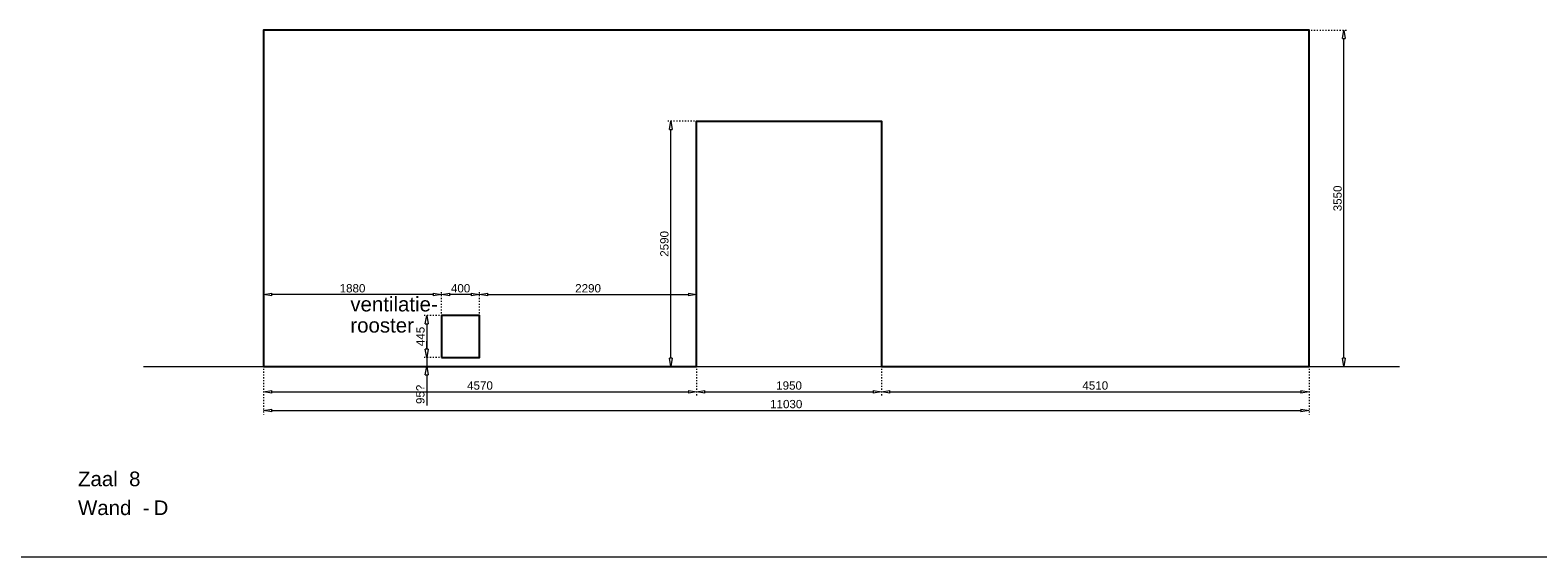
# Model space of a CAD drawing. Header units: millimetres. Extents: x 91086 to 300562, y -68316 to 28747.
# Tile 51 of 61: x 268740 to 284643, y -63265 to -57708. Entities that reach past the tile are written whole.
import ezdxf

# ---------------------------------------------------------------- set-up
doc = ezdxf.new("R2010")
doc.units = ezdxf.units.MM
doc.linetypes.add('ACAD_ISO03W100', pattern=[30, 12, -18])
doc.layers.get('Defpoints').update_dxf_attribs({"lineweight": 0})
for name, color, linetype, lineweight in [('25-Staal-B', 150, 'Continuous', 25), ('^ 0-Staal-txt', 7, 'Continuous', 0), ('Layer1', 252, 'Continuous', 0)]:
    doc.layers.add(name, color=color, linetype=linetype, lineweight=lineweight)
doc.layers.add('DIM-DIM', color=7, linetype='Continuous')
doc.styles.add('Arial', font='arial.ttf')
doc.dimstyles.new('dim-11', dxfattribs={"dimscale": 35, "dimtxt": 2.5, "dimasz": 2.5, "dimexe": 1.25, "dimexo": 0.625, "dimtad": 1, "dimdec": 0, "dimtxsty": 'Arial', "dimblk": 'CLOSEDBLANK', "dimcen": 3, "dimclrd": 252, "dimclre": 252, "dimclrt": 7, "dimadec": 0, "dimazin": 0, "dimtfac": 1, "dimtdec": 0, "dimtmove": 0, "dimatfit": 3, "dimldrblk": 'CLOSEDBLANK', "dimfxl": 1, "dimlwd": 0, "dimlwe": 0, "dimarcsym": 0})

# ---------------------------------------------------------------- blocks, each defined once
blk = doc.blocks.new('_ClosedBlank')
at = {"color": 0, "linetype": 'ByBlock', "lineweight": -2}
for p, q in [((-1, 0.17), (0, 0)), ((-1, 0.17), (-1, -0.17)), ((0, 0), (-1, -0.17))]:
    blk.add_line(p, q, dxfattribs=at)
blk = doc.blocks.new('*D373')
at = {"layer": 'Defpoints', "color": 0, "transparency": 16777216}
for p in [(271200, -61258), (275770, -61258), (275770, -61524)]:
    blk.add_point(p, dxfattribs=at)
at = {"layer": 'DIM-DIM', "color": 252, "linetype": 'ACAD_ISO03W100', "lineweight": 0, "transparency": 16777216}
for p, q in [((271200, -61280), (271200, -61568)), ((275770, -61280), (275770, -61568))]:
    blk.add_line(p, q, dxfattribs=at)
at = {"layer": 'DIM-DIM', "color": 252, "lineweight": 0, "transparency": 16777216}
blk.add_line((271287, -61524), (275682, -61524), dxfattribs=at)
at = {"layer": 'DIM-DIM', "color": 252, "lineweight": 0, "transparency": 16777216, "xscale": 87.5, "yscale": 87.5, "zscale": 87.5, "rotation": 180}
blk.add_blockref('_ClosedBlank', (271200, -61524), dxfattribs=at)
at = {"layer": 'DIM-DIM', "color": 252, "lineweight": 0, "transparency": 16777216, "xscale": 87.5, "yscale": 87.5, "zscale": 87.5}
blk.add_blockref('_ClosedBlank', (275770, -61524), dxfattribs=at)
at = {"layer": 'DIM-DIM', "color": 7, "transparency": 16777216, "insert": (273485, -61458), "char_height": 87.5, "attachment_point": 5, "style": 'Arial'}
blk.add_mtext('4570', dxfattribs=at)
blk = doc.blocks.new('*D374')
at = {"layer": 'Defpoints', "color": 0, "transparency": 16777216}
for p in [(271200, -61258), (282230, -61258), (282230, -61721)]:
    blk.add_point(p, dxfattribs=at)
at = {"layer": 'DIM-DIM', "color": 252, "linetype": 'ACAD_ISO03W100', "lineweight": 0, "transparency": 16777216}
for p, q in [((271200, -61280), (271200, -61765)), ((282230, -61280), (282230, -61765))]:
    blk.add_line(p, q, dxfattribs=at)
at = {"layer": 'DIM-DIM', "color": 252, "lineweight": 0, "transparency": 16777216}
blk.add_line((271287, -61721), (282142, -61721), dxfattribs=at)
at = {"layer": 'DIM-DIM', "color": 252, "lineweight": 0, "transparency": 16777216, "xscale": 87.5, "yscale": 87.5, "zscale": 87.5, "rotation": 180}
blk.add_blockref('_ClosedBlank', (271200, -61721), dxfattribs=at)
at = {"layer": 'DIM-DIM', "color": 252, "lineweight": 0, "transparency": 16777216, "xscale": 87.5, "yscale": 87.5, "zscale": 87.5}
blk.add_blockref('_ClosedBlank', (282230, -61721), dxfattribs=at)
at = {"layer": 'DIM-DIM', "color": 7, "transparency": 16777216, "insert": (276715, -61654), "char_height": 87.5, "attachment_point": 5, "style": 'Arial'}
blk.add_mtext('11030', dxfattribs=at)
blk = doc.blocks.new('*D375')
at = {"layer": 'Defpoints', "color": 0, "transparency": 16777216}
for p in [(275770, -61258), (277720, -61258), (277720, -61524)]:
    blk.add_point(p, dxfattribs=at)
at = {"layer": 'DIM-DIM', "color": 252, "linetype": 'ACAD_ISO03W100', "lineweight": 0, "transparency": 16777216}
for p, q in [((275770, -61280), (275770, -61568)), ((277720, -61280), (277720, -61568))]:
    blk.add_line(p, q, dxfattribs=at)
at = {"layer": 'DIM-DIM', "color": 252, "lineweight": 0, "transparency": 16777216}
blk.add_line((275857, -61524), (277632, -61524), dxfattribs=at)
at = {"layer": 'DIM-DIM', "color": 252, "lineweight": 0, "transparency": 16777216, "xscale": 87.5, "yscale": 87.5, "zscale": 87.5, "rotation": 180}
blk.add_blockref('_ClosedBlank', (275770, -61524), dxfattribs=at)
at = {"layer": 'DIM-DIM', "color": 252, "lineweight": 0, "transparency": 16777216, "xscale": 87.5, "yscale": 87.5, "zscale": 87.5}
blk.add_blockref('_ClosedBlank', (277720, -61524), dxfattribs=at)
at = {"layer": 'DIM-DIM', "color": 7, "transparency": 16777216, "insert": (276745, -61458), "char_height": 87.5, "attachment_point": 5, "style": 'Arial'}
blk.add_mtext('1950', dxfattribs=at)
blk = doc.blocks.new('*D376')
at = {"layer": 'Defpoints', "color": 0, "transparency": 16777216}
for p in [(277720, -61258), (282230, -61258), (282230, -61524)]:
    blk.add_point(p, dxfattribs=at)
at = {"layer": 'DIM-DIM', "color": 252, "linetype": 'ACAD_ISO03W100', "lineweight": 0, "transparency": 16777216}
for p, q in [((277720, -61280), (277720, -61568)), ((282230, -61280), (282230, -61568))]:
    blk.add_line(p, q, dxfattribs=at)
at = {"layer": 'DIM-DIM', "color": 252, "lineweight": 0, "transparency": 16777216}
blk.add_line((277807, -61524), (282142, -61524), dxfattribs=at)
at = {"layer": 'DIM-DIM', "color": 252, "lineweight": 0, "transparency": 16777216, "xscale": 87.5, "yscale": 87.5, "zscale": 87.5, "rotation": 180}
blk.add_blockref('_ClosedBlank', (277720, -61524), dxfattribs=at)
at = {"layer": 'DIM-DIM', "color": 252, "lineweight": 0, "transparency": 16777216, "xscale": 87.5, "yscale": 87.5, "zscale": 87.5}
blk.add_blockref('_ClosedBlank', (282230, -61524), dxfattribs=at)
at = {"layer": 'DIM-DIM', "color": 7, "transparency": 16777216, "insert": (279975, -61458), "char_height": 87.5, "attachment_point": 5, "style": 'Arial'}
blk.add_mtext('4510', dxfattribs=at)
blk = doc.blocks.new('*D516')
at = {"layer": '25-Staal-B', "color": 252, "linetype": 'ACAD_ISO03W100', "lineweight": 0, "transparency": 16777216}
for p, q in [((275748, -58668), (275453, -58668)), ((275748, -61258), (275453, -61258))]:
    blk.add_line(p, q, dxfattribs=at)
at = {"layer": '25-Staal-B', "color": 252, "lineweight": 0, "transparency": 16777216}
blk.add_line((275497, -61170), (275497, -58755), dxfattribs=at)
at = {"layer": 'Defpoints', "color": 0, "transparency": 16777216}
for p in [(275497, -58668), (275770, -58668), (275770, -61258)]:
    blk.add_point(p, dxfattribs=at)
at = {"layer": '25-Staal-B', "color": 252, "lineweight": 0, "transparency": 16777216, "xscale": 87.5, "yscale": 87.5, "zscale": 87.5}
for p, rotation in [((275497, -58668), 90), ((275497, -61258), 270)]:
    blk.add_blockref('_ClosedBlank', p, dxfattribs=dict(at, rotation=rotation))
at = {"layer": '25-Staal-B', "color": 7, "transparency": 16777216, "insert": (275430, -59963), "char_height": 87.5, "attachment_point": 5, "rotation": 90, "style": 'Arial'}
blk.add_mtext('2590', dxfattribs=at)
blk = doc.blocks.new('*D517')
at = {"layer": '25-Staal-B', "color": 252, "linetype": 'ACAD_ISO03W100', "lineweight": 0, "transparency": 16777216}
for p, q in [((282252, -57708), (282641, -57708)), ((282252, -61258), (282641, -61258))]:
    blk.add_line(p, q, dxfattribs=at)
at = {"layer": '25-Staal-B', "color": 252, "lineweight": 0, "transparency": 16777216}
blk.add_line((282597, -61170), (282597, -57795), dxfattribs=at)
at = {"layer": 'Defpoints', "color": 0, "transparency": 16777216}
for p in [(282230, -57708), (282597, -57708), (282230, -61258)]:
    blk.add_point(p, dxfattribs=at)
at = {"layer": '25-Staal-B', "color": 252, "lineweight": 0, "transparency": 16777216, "xscale": 87.5, "yscale": 87.5, "zscale": 87.5}
for p, rotation in [((282597, -57708), 90), ((282597, -61258), 270)]:
    blk.add_blockref('_ClosedBlank', p, dxfattribs=dict(at, rotation=rotation))
at = {"layer": '25-Staal-B', "color": 7, "transparency": 16777216, "insert": (282531, -59483), "char_height": 87.5, "attachment_point": 5, "rotation": 90, "style": 'Arial'}
blk.add_mtext('3550', dxfattribs=at)
blk = doc.blocks.new('*D377')
at = {"layer": 'Defpoints', "color": 0, "transparency": 16777216}
for p in [(271200, -60498), (271200, -60718), (273080, -60718)]:
    blk.add_point(p, dxfattribs=at)
at = {"layer": 'DIM-DIM', "color": 252, "linetype": 'ACAD_ISO03W100', "lineweight": 0, "transparency": 16777216}
for p, q in [((271200, -60696), (271200, -60455)), ((273080, -60696), (273080, -60455))]:
    blk.add_line(p, q, dxfattribs=at)
at = {"layer": 'DIM-DIM', "color": 252, "lineweight": 0, "transparency": 16777216}
blk.add_line((272992, -60498), (271287, -60498), dxfattribs=at)
at = {"layer": 'DIM-DIM', "color": 252, "lineweight": 0, "transparency": 16777216, "xscale": 87.5, "yscale": 87.5, "zscale": 87.5, "rotation": 180}
blk.add_blockref('_ClosedBlank', (271200, -60498), dxfattribs=at)
at = {"layer": 'DIM-DIM', "color": 252, "lineweight": 0, "transparency": 16777216, "xscale": 87.5, "yscale": 87.5, "zscale": 87.5}
blk.add_blockref('_ClosedBlank', (273080, -60498), dxfattribs=at)
at = {"layer": 'DIM-DIM', "color": 7, "transparency": 16777216, "insert": (272140, -60432), "char_height": 87.5, "attachment_point": 5, "style": 'Arial'}
blk.add_mtext('1880', dxfattribs=at)
blk = doc.blocks.new('*D518')
at = {"layer": 'Defpoints', "color": 0, "transparency": 16777216}
for p in [(273080, -60498), (273080, -60718), (273480, -60718)]:
    blk.add_point(p, dxfattribs=at)
at = {"layer": 'DIM-DIM', "color": 252, "linetype": 'ACAD_ISO03W100', "lineweight": 0, "transparency": 16777216}
for p, q in [((273080, -60696), (273080, -60455)), ((273480, -60696), (273480, -60455))]:
    blk.add_line(p, q, dxfattribs=at)
at = {"layer": 'DIM-DIM', "color": 252, "lineweight": 0, "transparency": 16777216}
blk.add_line((273392, -60498), (273167, -60498), dxfattribs=at)
at = {"layer": 'DIM-DIM', "color": 252, "lineweight": 0, "transparency": 16777216, "xscale": 87.5, "yscale": 87.5, "zscale": 87.5, "rotation": 180}
blk.add_blockref('_ClosedBlank', (273080, -60498), dxfattribs=at)
at = {"layer": 'DIM-DIM', "color": 252, "lineweight": 0, "transparency": 16777216, "xscale": 87.5, "yscale": 87.5, "zscale": 87.5}
blk.add_blockref('_ClosedBlank', (273480, -60498), dxfattribs=at)
at = {"layer": 'DIM-DIM', "color": 7, "transparency": 16777216, "insert": (273280, -60432), "char_height": 87.5, "attachment_point": 5, "style": 'Arial'}
blk.add_mtext('400', dxfattribs=at)
blk = doc.blocks.new('*D519')
at = {"layer": 'Defpoints', "color": 0, "transparency": 16777216}
for p in [(275770, -60498), (273480, -60718), (275770, -60718)]:
    blk.add_point(p, dxfattribs=at)
at = {"layer": 'DIM-DIM', "color": 252, "linetype": 'ACAD_ISO03W100', "lineweight": 0, "transparency": 16777216}
for p, q in [((273480, -60696), (273480, -60455)), ((275770, -60696), (275770, -60455))]:
    blk.add_line(p, q, dxfattribs=at)
at = {"layer": 'DIM-DIM', "color": 252, "lineweight": 0, "transparency": 16777216}
blk.add_line((273567, -60498), (275682, -60498), dxfattribs=at)
at = {"layer": 'DIM-DIM', "color": 252, "lineweight": 0, "transparency": 16777216, "xscale": 87.5, "yscale": 87.5, "zscale": 87.5, "rotation": 180}
blk.add_blockref('_ClosedBlank', (273480, -60498), dxfattribs=at)
at = {"layer": 'DIM-DIM', "color": 252, "lineweight": 0, "transparency": 16777216, "xscale": 87.5, "yscale": 87.5, "zscale": 87.5}
blk.add_blockref('_ClosedBlank', (275770, -60498), dxfattribs=at)
at = {"layer": 'DIM-DIM', "color": 7, "transparency": 16777216, "insert": (274625, -60432), "char_height": 87.5, "attachment_point": 5, "style": 'Arial'}
blk.add_mtext('2290', dxfattribs=at)
blk = doc.blocks.new('*D520')
at = {"layer": '25-Staal-B', "color": 252, "linetype": 'ACAD_ISO03W100', "lineweight": 0, "transparency": 16777216}
for p, q in [((273058, -60718), (272879, -60718)), ((273058, -61163), (272879, -61163))]:
    blk.add_line(p, q, dxfattribs=at)
at = {"layer": '25-Staal-B', "color": 252, "lineweight": 0, "transparency": 16777216}
blk.add_line((272923, -60805), (272923, -61075), dxfattribs=at)
at = {"layer": 'Defpoints', "color": 0, "transparency": 16777216}
for p in [(273080, -60718), (272923, -61163), (273080, -61163)]:
    blk.add_point(p, dxfattribs=at)
at = {"layer": '25-Staal-B', "color": 252, "lineweight": 0, "transparency": 16777216, "xscale": 87.5, "yscale": 87.5, "zscale": 87.5}
for p, rotation in [((272923, -60718), 90), ((272923, -61163), 270)]:
    blk.add_blockref('_ClosedBlank', p, dxfattribs=dict(at, rotation=rotation))
at = {"layer": '25-Staal-B', "color": 7, "transparency": 16777216, "insert": (272857, -60940), "char_height": 87.5, "attachment_point": 5, "rotation": 90, "style": 'Arial'}
blk.add_mtext('445', dxfattribs=at)
blk = doc.blocks.new('*D521')
at = {"layer": 'Defpoints', "color": 0, "transparency": 16777216}
for p in [(273080, -61163), (272923, -61258), (273080, -61258)]:
    blk.add_point(p, dxfattribs=at)
at = {"layer": 'DIM-DIM', "color": 252, "lineweight": 0, "transparency": 16777216}
for p, q in [((272923, -61075), (272923, -60988)), ((272923, -61163), (272923, -61258)), ((272923, -61345), (272923, -61669))]:
    blk.add_line(p, q, dxfattribs=at)
at = {"layer": 'DIM-DIM', "color": 252, "linetype": 'ACAD_ISO03W100', "lineweight": 0, "transparency": 16777216}
for p, q in [((273058, -61163), (272879, -61163)), ((273058, -61258), (272879, -61258))]:
    blk.add_line(p, q, dxfattribs=at)
at = {"layer": 'DIM-DIM', "color": 252, "lineweight": 0, "transparency": 16777216, "xscale": 87.5, "yscale": 87.5, "zscale": 87.5}
for p, rotation in [((272923, -61163), 270), ((272923, -61258), 90)]:
    blk.add_blockref('_ClosedBlank', p, dxfattribs=dict(at, rotation=rotation))
at = {"layer": 'DIM-DIM', "color": 7, "transparency": 16777216, "insert": (272856, -61551), "char_height": 87.5, "attachment_point": 5, "rotation": 90, "style": 'Arial'}
blk.add_mtext('95?', dxfattribs=at)
blk = doc.blocks.new('8d')
at = {"layer": '25-Staal-B'}
for points in [[(271199.7, -61257.7), (275769.7, -61257.7), (275769.7, -58667.7), (277719.7, -58667.7), (277719.7, -61257.7), (282229.7, -61257.7), (282229.7, -57707.7), (271199.7, -57707.7)], [(273079.7, -61162.7), (273479.7, -61162.7), (273479.7, -60717.7), (273079.7, -60717.7)]]:
    blk.add_lwpolyline(points, close=True, dxfattribs=at)
at = {"layer": '^ 0-Staal-txt', "lineweight": 0, "style": 'Arial'}
for s, height, p in [('ventilatie-', 154.208, (272117.3, -60675.9)), ('rooster', 154.21, (272117.3, -60898.6)), ('Zaal  8', 154.21, (269244.7, -62519.7)), ('Wand  - ', 154.21, (269244.7, -62824.5)), ('D', 154.2, (270041.8, -62824.5))]:
    blk.add_text(s, height=height, dxfattribs=at).set_placement(p)
at = {"layer": '25-Staal-B'}
for base, p1, p2, picture, middle in [((282597.2, -57707.7), (282229.7, -61257.7), (282229.7, -57707.7), '*D517', (282530.6, -59482.7)), ((275496.6, -58667.7), (275769.7, -61257.7), (275769.7, -58667.7), '*D516', (275430.1, -59962.7)), ((272923, -61162.7), (273079.7, -60717.7), (273079.7, -61162.7), '*D520', (272856.6, -60940.2))]:
    dim = blk.add_linear_dim(base=base, p1=p1, p2=p2, angle=90, dimstyle='dim-11', dxfattribs=at)
    dim.commit()
    dim.dimension.update_dxf_attribs({"geometry": picture, "text_midpoint": middle})
at = {"layer": 'DIM-DIM'}
for base, p1, p2, picture, middle in [((271199.7, -60498.3), (273079.7, -60717.7), (271199.7, -60717.7), '*D377', (272139.7, -60431.8)), ((273079.7, -60498.3), (273479.7, -60717.7), (273079.7, -60717.7), '*D518', (273279.7, -60431.8)), ((275769.7, -60498.3), (273479.7, -60717.7), (275769.7, -60717.7), '*D519', (274624.7, -60431.8)), ((275769.7, -61524.2), (271199.7, -61257.7), (275769.7, -61257.7), '*D373', (273484.7, -61457.6)), ((282229.7, -61721), (271199.7, -61257.7), (282229.7, -61257.7), '*D374', (276714.7, -61654.4)), ((277719.7, -61524.2), (275769.7, -61257.7), (277719.7, -61257.7), '*D375', (276744.7, -61457.6)), ((282229.7, -61524.2), (277719.7, -61257.7), (282229.7, -61257.7), '*D376', (279974.7, -61457.6))]:
    dim = blk.add_linear_dim(base=base, p1=p1, p2=p2, dimstyle='dim-11', dxfattribs=at)
    dim.commit()
    dim.dimension.update_dxf_attribs({"geometry": picture, "text_midpoint": middle})
dim = blk.add_linear_dim(base=(272923, -61257.7), p1=(273079.7, -61162.7), p2=(273079.7, -61257.7), angle=90, text='<>?', dimstyle='dim-11', dxfattribs=at)
dim.commit()
dim.dimension.update_dxf_attribs({"geometry": '*D521', "text_midpoint": (272855.9, -61550.9)})

msp = doc.modelspace()

# ---------------------------------------------------------------- linework, layer by layer
at = {"layer": '^ 0-Staal-txt', "lineweight": 0}
msp.add_lwpolyline([(269934.2, -61257.7), (283184.5, -61257.7)], dxfattribs=at)
at = {"layer": 'Layer1'}
msp.add_lwpolyline([(91085.6, -63265.4), (300561.9, -63265.4)], dxfattribs=at)

# ---------------------------------------------------------------- block references
at = {"layer": 'DIM-DIM'}
msp.add_blockref('8d', (0, 0), dxfattribs=at)

doc.saveas('drawing.dxf')
